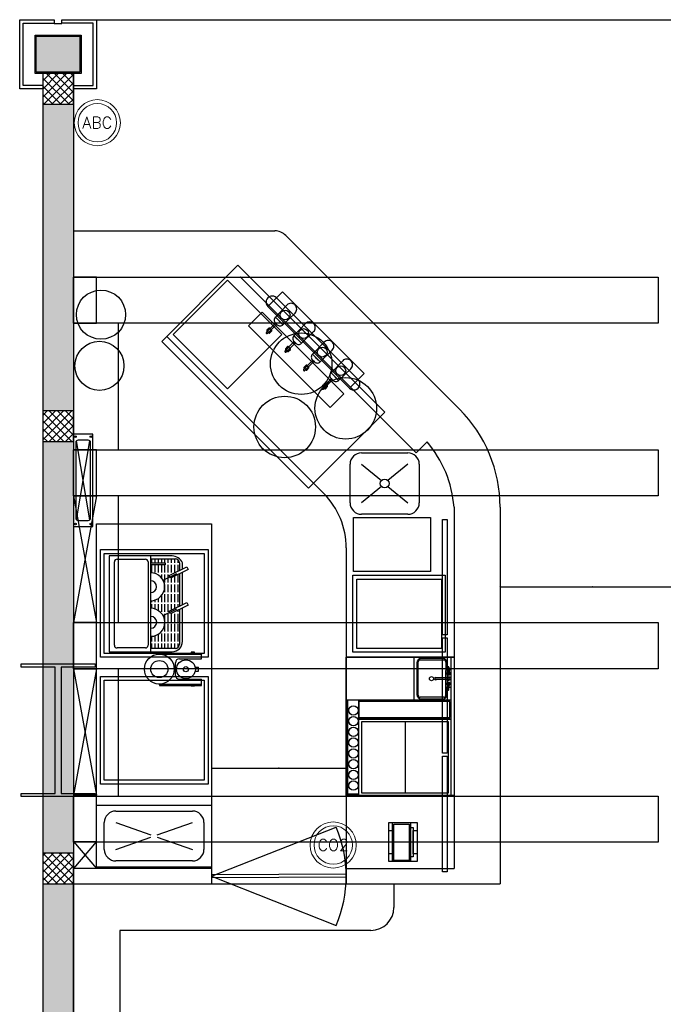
# Model space of a CAD drawing. Header units: millimetres. Extents: x -150 to 42176, y -50 to 21011.
# Tile 3 of 23: x -150 to 4034, y 7429 to 13830. Entities that reach past the tile are written whole.
import ezdxf

# ---------------------------------------------------------------- set-up
doc = ezdxf.new("R2010")
doc.units = ezdxf.units.MM
doc.header["$LTSCALE"] = 2
doc.header["$MEASUREMENT"] = 0
doc.layers.add('FIRE-EXTINGUISHER', color=1, linetype='Continuous', lineweight=20, true_color=0xff0000)
doc.layers.add('GREY SCALE', color=9, linetype='Continuous', lineweight=0, true_color=0x808080)
doc.styles.add('SSP_Note', font='romans.shx', dxfattribs={"width": 0.8})
doc.styles.get("Standard").update_dxf_attribs({"font": 'times.ttf'})

# ---------------------------------------------------------------- blocks, each defined once
blk = doc.blocks.new('FE-BC-C02-3')
at = {"layer": 'FIRE-EXTINGUISHER'}
blk.add_circle((0, 0), 150, dxfattribs=at)
at = {"layer": 'FIRE-EXTINGUISHER', "color": 7}
blk.add_circle((0, 0), 125, dxfattribs=at)
at = {"layer": 'FIRE-EXTINGUISHER', "insert": (0, 0), "char_height": 75, "attachment_point": 5}
blk.add_mtext_dynamic_manual_height_columns('\\pxqc;{\\Fromans|c0;CO2}', width=272.429, gutter_width=1, heights=[0], dxfattribs=at)
blk = doc.blocks.new('FE-ABC-DP-4')
at = {"layer": 'FIRE-EXTINGUISHER'}
blk.add_circle((0, 0), 150, dxfattribs=at)
at = {"layer": 'FIRE-EXTINGUISHER', "color": 5, "true_color": 0x0000ff}
blk.add_circle((0, 0), 125, dxfattribs=at)
at = {"layer": 'FIRE-EXTINGUISHER', "insert": (0, 0), "char_height": 75, "attachment_point": 5}
blk.add_mtext_dynamic_manual_height_columns('\\pxqc;{\\Fromans|c0;ABC}', width=272.429, gutter_width=1, heights=[0], dxfattribs=at)
blk = doc.blocks.new('PLAN LAYOUT')
at = {"layer": 'GREY SCALE', "lineweight": -3}
h = blk.add_hatch(color=256, dxfattribs=at)
h.dxf.hatch_style = 1
h.paths.add_polyline_path([(242, 13722), (-42, 13722), (-42, 13488), (242, 13488)])
h = blk.add_hatch(color=256, dxfattribs=at)
h.dxf.hatch_style = 1
h.paths.add_polyline_path([(200, 13280), (0, 13280), (0, 0), (4190, 0), (4190, 650), (4390, 650), (4390, 850), (3990, 850), (3990, 200), (200, 200), (200, 8735.8), (200, 8835.8), (200, 9585.8), (200, 9685.8), (200, 10435.8), (200, 10535.8), (200, 11285.8), (200, 11385.8), (200, 12135.8), (200, 12235.8)])
h.paths.add_polyline_path([(0, 11087.2), (200, 11087.2), (200, 11287.2), (0, 11287.2)], flags=17)
h.paths.add_polyline_path([(0, 8211.4), (200, 8211.4), (200, 8411.4), (0, 8411.4)], flags=17)
h.paths.add_polyline_path([(0, 5830), (200, 5830), (200, 6030), (0, 6030)], flags=17)
h.paths.add_polyline_path([(0, 3420), (200, 3420), (200, 3620), (0, 3620)], flags=17)
h.paths.add_polyline_path([(0, 0), (200, 0), (200, 200), (0, 200)], flags=17)
h.paths.add_polyline_path([(1995, 0.3), (2195, 0.3), (2195, 200.3), (1995, 200.3)], flags=16)
h.paths.add_polyline_path([(3990, 0), (4190, 0), (4190, 200), (3990, 200)], flags=17)
h.paths.add_polyline_path([(4190, 650), (4390, 650), (4390, 850), (4190, 850)], flags=17)
for p, q in [((-150, 13380), (-150, 13830)), ((-150, 13830), (75, 13830)), ((75, 13830), (75, 13805)), ((125, 13805), (125, 13830)), ((125, 13830), (350, 13830)), ((350, 13830), (17200, 13830)), ((350, 13830), (350, 13380)), ((-128, 13402), (-128, 13808)), ((-128, 13808), (73, 13808)), ((75, 13805), (125, 13805)), ((328, 13808), (127, 13808)), ((328, 13402), (328, 13808)), ((-50, 13730), (250, 13730)), ((-50, 13480), (-50, 13730)), ((-42, 13722), (242, 13722)), ((-42, 13488), (-42, 13722)), ((242, 13722), (242, 13488)), ((250, 13730), (250, 13480)), ((250, 13480), (-50, 13480)), ((242, 13488), (-42, 13488)), ((0, 13480), (0, 0)), ((0, 13432.1), (47.9, 13480)), ((0, 13379.1), (100.9, 13480)), ((0, 13326), (154, 13480)), ((200, 13480), (0, 13480)), ((0, 13480), (0, 13280)), ((170.6, 13280), (0, 13450.6)), ((7, 13280), (200, 13473)), ((200, 13303.6), (23.6, 13480)), ((200, 13356.7), (76.7, 13480)), ((200, 13409.7), (129.7, 13480)), ((200, 13462.7), (182.7, 13480)), ((200, 13480), (200, 200)), ((200, 13280), (200, 13480)), ((0, 13380), (-150, 13380)), ((0, 13402), (-128, 13402)), ((117.6, 13280), (0, 13397.6)), ((60, 13280), (200, 13420)), ((200, 13402), (328, 13402)), ((350, 13380), (200, 13380)), ((64.5, 13280), (0, 13344.5)), ((113.1, 13280), (200, 13366.9)), ((166.1, 13280), (200, 13313.9)), ((11.5, 13280), (0, 13291.5)), ((0, 13280), (200, 13280)), ((200, 12457), (1508.6, 12457)), ((1579.3, 12427.7), (2709.4, 11297.6)), ((774, 11739), (1268.9, 12234)), ((1268.9, 12234), (2223.5, 11279.4)), ((200, 12156.9), (1283.6, 12157.7)), ((200, 12157), (4000.4, 12157)), ((200, 11857), (200, 12157)), ((350, 12157), (200, 12157)), ((200, 12157), (200, 11857)), ((350, 11857), (350, 12157)), ((1200.3, 12136.6), (846.8, 11783.1)), ((1553.9, 11783.1), (1200.3, 12136.6)), ((1283.6, 12157.7), (2426.6, 11014.8)), ((4000.4, 12157), (4000.4, 11857)), ((1469.8, 11971.5), (1558.2, 12059.9)), ((1558.2, 12059.9), (2088.5, 11529.6)), ((2000.2, 11441.2), (1469.8, 11971.5)), ((2050.6, 11491.6), (1520.3, 12021.9)), ((1426.2, 11927.9), (1337.8, 11839.5)), ((1337.8, 11839.5), (1426.2, 11927.9)), ((1426.2, 11927.9), (1956.5, 11397.5)), ((1994, 11435), (1463.7, 11965.4)), ((4000.4, 11857), (200, 11857)), ((200, 11857), (200, 11034)), ((200, 11857), (350, 11857)), ((490, 11857), (490, 11034)), ((846.8, 11783.1), (1200.3, 11429.5)), ((1200.3, 11429.5), (1553.9, 11783.1)), ((1868.2, 11309.2), (1337.8, 11839.5)), ((1868.2, 11309.2), (1337.8, 11839.5)), ((1461.8, 11791.1), (1470.6, 11798.9)), ((1728.6, 10784.4), (774, 11739)), ((805.6, 11770.7), (1826.6, 10749.7)), ((1582.5, 11670.4), (1591.4, 11678.1)), ((1703.3, 11549.6), (1712.1, 11557.4)), ((2088.5, 11529.6), (2000.2, 11441.2)), ((1824, 11428.9), (1832.8, 11436.7)), ((1956.5, 11397.5), (1868.2, 11309.2)), ((1956.5, 11397.5), (1868.2, 11309.2)), ((0, 11257.8), (29.5, 11287.2)), ((0, 11204.7), (82.5, 11287.2)), ((0, 11151.7), (135.5, 11287.2)), ((0, 11098.7), (188.6, 11287.2)), ((200, 11287.2), (0, 11287.2)), ((0, 11287.2), (0, 11087.2)), ((189, 11087.2), (0, 11276.2)), ((200, 11129.3), (42.1, 11287.2)), ((200, 11182.3), (95.1, 11287.2)), ((200, 11235.3), (148.1, 11287.2)), ((200, 11087.2), (200, 11287.2)), ((2223.5, 11279.4), (1728.6, 10784.4)), ((136, 11087.2), (0, 11223.2)), ((41.6, 11087.2), (200, 11245.6)), ((83, 11087.2), (0, 11170.2)), ((94.6, 11087.2), (200, 11192.6)), ((147.7, 11087.2), (200, 11139.6)), ((29.9, 11087.2), (0, 11117.1)), ((0, 11087.2), (200, 11087.2)), ((200, 11135.8), (200, 10535.8)), ((325, 11135.8), (200, 11135.8)), ((214.5, 11081.3), (214.5, 10590.3)), ((306.1, 10579.7), (218.9, 11091.9)), ((218.9, 10579.7), (306.1, 11091.9)), ((295.5, 11096.3), (229.5, 11096.3)), ((310.5, 10590.3), (310.5, 11081.3)), ((325, 10535.8), (325, 11135.8)), ((2498, 11086.2), (2426.6, 11014.8)), ((200, 11034), (4000.4, 11034)), ((200, 10734), (200, 11034)), ((350, 11034), (200, 11034)), ((200, 11034), (200, 10734)), ((350, 10734), (350, 11034)), ((2072.7, 11014.6), (2372.7, 11014.6)), ((4000.4, 11034), (4000.4, 10734)), ((1997.7, 10689.6), (1997.7, 10939.6)), ((2072.7, 10939.6), (2202.7, 10834.6)), ((2372.7, 10939.6), (2242.8, 10834.6)), ((2447.7, 10939.6), (2447.7, 10689.6)), ((2202.7, 10794.5), (2072.7, 10689.6)), ((2242.8, 10794.5), (2372.7, 10689.6)), ((4000.4, 10734), (200, 10734)), ((200, 10734), (200, 9916)), ((350, 10734), (200, 9911)), ((200, 10734), (350, 9911)), ((200, 10734), (350, 10734)), ((490, 10734), (490, 9916)), ((2673.5, 10661.2), (2673.5, 8311.4)), ((2973, 10661.2), (2973, 8311.4)), ((229.5, 10575.3), (295.5, 10575.3)), ((2019.8, 10243.2), (2019.8, 10593.2)), ((2019.8, 10593.2), (2519.8, 10593.2)), ((2372.7, 10614.6), (2072.7, 10614.6)), ((2519.8, 10593.2), (2519.8, 10243.2)), ((2598, 9831.3), (2598, 10581.3)), ((2598, 10581.3), (2628, 10581.3)), ((2628, 10581.3), (2628, 9831.3)), ((200, 10535.8), (325, 10535.8)), ((350, 10553.6), (1098, 10553.6)), ((350, 8311.4), (350, 10553.6)), ((1098, 10553.6), (1098, 8311.4)), ((375, 9685.8), (375, 10385.8)), ((375, 10385.8), (1075, 10385.8)), ((1075, 10385.8), (1075, 9685.8)), ((1973, 10396.2), (1973, 8311.4)), ((400, 9710.8), (400, 10360.8)), ((400, 10360.8), (1050, 10360.8)), ((840.2, 10344.4), (431.3, 10344.4)), ((431.3, 10344.4), (431.3, 9721)), ((465.8, 9762.9), (465.8, 10305.8)), ((482.8, 10322.9), (667.2, 10322.9)), ((684.3, 10305.8), (684.3, 9762.9)), ((703, 9721), (703, 10344.4)), ((703, 10324.8), (862.5, 10324.8)), ((709.3, 10299.6), (709.3, 10324.8)), ((730.6, 10299.6), (730.6, 10324.8)), ((751.8, 10299.6), (751.8, 10324.8)), ((773.1, 10299.6), (773.1, 10324.8)), ((794.4, 10299.6), (794.4, 10324.8)), ((815.7, 10299.4), (815.7, 10324.8)), ((837, 10299.4), (837, 10324.8)), ((858.3, 10299.4), (858.3, 10324.8)), ((879.6, 10299.4), (879.6, 10318.3)), ((1050, 10360.8), (1050, 9710.8)), ((703, 10286.5), (703, 10299.6)), ((703, 10299.6), (796.6, 10299.6)), ((796.6, 10286.5), (703, 10286.5)), ((709.3, 10235.5), (709.3, 10286.5)), ((730.6, 10235.5), (730.6, 10286.5)), ((751.8, 10235.5), (751.8, 10286.5)), ((773.1, 10235.5), (773.1, 10286.5)), ((794.4, 10235.5), (794.4, 10286.5)), ((796.6, 10299.6), (796.6, 10286.5)), ((815.7, 10235.5), (815.7, 10286.6)), ((821.5, 10216.3), (935.9, 10272.7)), ((944.4, 10255.6), (829.9, 10199.2)), ((837, 10235.5), (837, 10286.6)), ((858.3, 10235.5), (858.3, 10286.6)), ((879.6, 10245), (879.6, 10286.6)), ((888.1, 10299.3), (888.1, 10249.1)), ((908.3, 10259.1), (908.3, 10298.5)), ((908.3, 10259.1), (908.3, 10298.5)), ((935.9, 10272.7), (944.4, 10255.6)), ((2519.8, 10243.2), (2019.8, 10243.2)), ((751.8, 10219.4), (751.8, 10222.8)), ((773.1, 10199.6), (773.1, 10222.8)), ((782.1, 10187), (871.3, 10230.4)), ((794.4, 10193), (794.4, 10222.8)), ((794.4, 10171.6), (794.4, 10193)), ((815.7, 10203.4), (815.7, 10222.8)), ((815.7, 10171.6), (815.7, 10203.4)), ((829.9, 10199.2), (821.5, 10216.3)), ((837, 10171.6), (837, 10202.7)), ((858.3, 10171.6), (858.3, 10213.2)), ((879.6, 10171.6), (879.6, 10222.8)), ((888.1, 10227.8), (888.1, 10017.5)), ((908.3, 10027.5), (908.3, 10237.8)), ((2016.8, 9718.2), (2016.8, 10218.2)), ((2016.8, 10218.2), (2616.8, 10218.2)), ((2041.8, 9743.2), (2041.8, 10193.2)), ((2041.8, 10193.2), (2591.8, 10193.2)), ((2591.8, 10193.2), (2591.8, 9743.2)), ((2616.8, 10218.2), (2616.8, 9718.2)), ((794.4, 10107.8), (794.4, 10158.9)), ((815.7, 10107.8), (815.7, 10158.9)), ((837, 10107.8), (837, 10158.9)), ((858.3, 10107.8), (858.3, 10158.9)), ((879.6, 10107.8), (879.6, 10158.9)), ((2972.1, 10142.5), (4173.9, 10142.5)), ((2973.5, 10143), (2972.5, 10142)), ((2973, 10151.6), (2973, 10141.7)), ((709.3, 10043.9), (709.3, 10052.9)), ((730.6, 10043.9), (730.6, 10057.4)), ((751.8, 10043.9), (751.8, 10067.9)), ((773.1, 10043.9), (773.1, 10087.7)), ((794.4, 10043.9), (794.4, 10095)), ((815.7, 10043.9), (815.7, 10095)), ((837, 10043.9), (837, 10095)), ((858.3, 10043.9), (858.3, 10095)), ((879.6, 10043.9), (879.6, 10095)), ((709.3, 10003.3), (709.3, 10031.1)), ((730.6, 9999.1), (730.6, 10031.1)), ((751.8, 9988.9), (751.8, 10031.1)), ((773.1, 9980), (773.1, 10031.1)), ((783.1, 9955.9), (872.3, 9999.3)), ((794.4, 9980), (794.4, 10031.1)), ((815.7, 9980), (815.7, 10031.1)), ((822.5, 9985.2), (937, 10041.6)), ((945.4, 10024.5), (830.9, 9968)), ((837, 9992.4), (837, 10031.1)), ((858.3, 10002.9), (858.3, 10031.1)), ((879.6, 10013.4), (879.6, 10031.1)), ((879.6, 9980), (879.6, 9992)), ((888.1, 9996.2), (888.1, 9768.9)), ((908.3, 9789.1), (908.3, 10006.2)), ((937, 10041.6), (945.4, 10024.5)), ((794.4, 9961.4), (794.4, 9967.2)), ((794.4, 9916.1), (794.4, 9961.4)), ((815.7, 9916.1), (815.7, 9967.2)), ((830.9, 9968), (822.5, 9985.2)), ((837, 9916.1), (837, 9967.2)), ((858.3, 9980), (858.3, 9981.5)), ((858.3, 9916.1), (858.3, 9967.2)), ((879.6, 9916.1), (879.6, 9967.2)), ((200, 9911), (4000.4, 9911)), ((200, 9611), (200, 9911)), ((350, 9911), (200, 9911)), ((200, 9911), (200, 9611)), ((350, 9611), (350, 9911)), ((794.4, 9852.2), (794.4, 9903.3)), ((815.7, 9852.2), (815.7, 9903.3)), ((837, 9852.2), (837, 9903.3)), ((858.3, 9852.2), (858.3, 9903.3)), ((879.6, 9852.2), (879.6, 9903.3)), ((4000.4, 9911), (4000.4, 9611)), ((709.3, 9788.3), (709.3, 9821.7)), ((730.6, 9788.3), (730.6, 9826)), ((751.8, 9788.3), (751.8, 9836.1)), ((773.1, 9852.2), (773.1, 9855.3)), ((773.1, 9788.3), (773.1, 9839.4)), ((794.4, 9788.3), (794.4, 9839.4)), ((815.7, 9788.3), (815.7, 9839.4)), ((837, 9788.3), (837, 9839.4)), ((858.3, 9788.3), (858.3, 9839.4)), ((879.6, 9788.3), (879.6, 9839.4)), ((2628, 9831.3), (2598, 9831.3)), ((2598, 9061.3), (2598, 9811.3)), ((2598, 9811.3), (2628, 9811.3)), ((2628, 9811.3), (2628, 9061.3)), ((667.2, 9745.9), (482.8, 9745.9)), ((862.5, 9743.3), (703, 9743.3)), ((709.3, 9743.3), (709.3, 9775.5)), ((730.6, 9743.3), (730.6, 9775.5)), ((751.8, 9743.3), (751.8, 9775.5)), ((773.1, 9743.3), (773.1, 9775.5)), ((794.4, 9743.3), (794.4, 9775.5)), ((815.7, 9743.3), (815.7, 9775.5)), ((837, 9743.3), (837, 9775.5)), ((858.3, 9743.3), (858.3, 9775.5)), ((879.6, 9749.9), (879.6, 9775.5)), ((2591.8, 9743.2), (2041.8, 9743.2)), ((1075, 9685.8), (375, 9685.8)), ((1050, 9710.8), (400, 9710.8)), ((431.3, 9721), (840.2, 9721)), ((754, 9705.7, 763.9), (1032.3, 9705.7, 763.9)), ((757.9, 9712.5, 763.9), (1032.3, 9712.5, 763.9)), ((757.9, 9712.5, 763.9), (757.9, 9705.7, 763.9)), ((888.1, 9675.3, 763.9), (1032.3, 9675.3, 763.9)), ((987, 9718.5, 763.9), (965.7, 9718.5, 763.9)), ((965.7, 9718.5, 763.9), (965.7, 9712.5, 763.9)), ((965.7, 9712.5, 763.9), (987, 9712.5, 763.9)), ((987, 9712.5, 763.9), (987, 9718.5, 763.9)), ((1032.3, 9712.5, 763.9), (1032.3, 9705.7, 763.9)), ((1032.3, 9675.3, 763.9), (1032.3, 9705.7, 763.9)), ((1973.5, 8786.4), (1973.5, 9686.4)), ((1973.5, 9686.4), (2673.5, 9686.4)), ((2673.5, 9686.4), (1973.5, 9686.4)), ((2616.8, 9718.2), (2016.8, 9718.2)), ((2414.3, 9406.4), (2414.3, 9686.4)), ((2454.1, 9667.9), (2607, 9667.9)), ((2602.6, 9676.8), (2458.5, 9676.8)), ((2656, 8786.4), (2656, 9686.4)), ((2673.5, 9686.4), (2673.5, 8786.4)), ((-140.5, 9621.8), (-140.5, 9641.8)), ((-140.5, 9641.8), (340.5, 9641.8)), ((80.5, 9621.8), (-140.5, 9621.8)), ((80.5, 8799.8), (80.5, 9621.8)), ((340.5, 9621.8), (119.5, 9621.8)), ((119.5, 9621.8), (119.5, 8799.8)), ((4000.4, 9611), (200, 9611)), ((200, 9611), (200, 8783)), ((350, 9611), (200, 8788)), ((200, 9611), (350, 8788)), ((200, 9611), (350, 9611)), ((340.5, 9641.8), (340.5, 9621.8)), ((490, 9611), (490, 8783)), ((862.5, 9567.8, 763.9), (862.5, 9649.6, 763.9)), ((990.7, 9620.3, 763.9), (1013.3, 9620.3, 763.9)), ((1013.3, 9594.4, 763.9), (1013.3, 9620.3, 763.9)), ((1973.5, 8916.4), (1973.5, 9616.4)), ((2431.8, 9650.1), (2431.8, 9442.7)), ((2440.8, 9438.3), (2440.8, 9654.5)), ((2620.4, 9653.5), (2620.4, 9654.5)), ((2620.4, 9654.5), (2620.4, 9601)), ((2633.6, 9603.6), (2626.4, 9603.6)), ((2628.6, 9656.1), (2628.6, 9603.6)), ((2634.6, 9620.8), (2632.3, 9579.9)), ((2637.7, 9622.5), (2636.4, 9622.5)), ((2639.5, 9620.8), (2641.8, 9579.9)), ((2656, 9603.6), (2640.5, 9603.6)), ((2647.7, 9603.6), (2640.5, 9603.6)), ((375, 8860.8), (375, 9560.8)), ((375, 9560.8), (1075, 9560.8)), ((888.1, 9542.1, 763.9), (1032.3, 9542.1, 763.9)), ((990.7, 9594.4, 763.9), (1013.3, 9594.4, 763.9)), ((1032.3, 9511.4, 763.9), (1032.3, 9542.1, 763.9)), ((1075, 9560.8), (1075, 8860.8)), ((2637.1, 9552.3), (2555, 9552.3)), ((2637.1, 9540.5), (2555, 9540.5)), ((2618.1, 9595.3), (2618.1, 9517.3)), ((2618.1, 9540.5), (2618.1, 9497.5)), ((2626.9, 9584.6), (2633.4, 9576.8)), ((2647.2, 9584.6), (2640.7, 9576.8)), ((400, 8885.8), (400, 9535.8)), ((400, 9535.8), (1050, 9535.8)), ((754, 9511.4, 763.9), (1032.3, 9511.4, 763.9)), ((757.9, 9511.3, 763.9), (757.9, 9502.3, 763.9)), ((757.9, 9502.3, 763.9), (1032.3, 9502.3, 763.9)), ((965.7, 9496.3, 763.9), (965.7, 9502.3, 763.9)), ((965.7, 9502.3, 763.9), (987, 9502.3, 763.9)), ((987, 9496.3, 763.9), (965.7, 9496.3, 763.9)), ((987, 9502.3, 763.9), (987, 9496.3, 763.9)), ((1032.3, 9502.3, 763.9), (1032.3, 9511.4, 763.9)), ((1050, 9535.8), (1050, 8885.8)), ((2620.4, 9439.3), (2620.4, 9491.8)), ((2633.6, 9489.2), (2626.4, 9489.2)), ((2626.9, 9508.2), (2633.4, 9516)), ((2628.6, 9436.7), (2628.6, 9489.2)), ((2634.6, 9472), (2632.3, 9512.9)), ((2639.5, 9472), (2641.8, 9512.9)), ((2656, 9489.2), (2640.5, 9489.2)), ((2647.2, 9508.2), (2640.7, 9516)), ((2607, 9424.9), (2454.1, 9424.9)), ((2458.5, 9416), (2602.6, 9416)), ((2620.4, 9438.3), (2620.4, 9439.3)), ((2637.7, 9470.3), (2636.4, 9470.3)), ((2656, 9406.4), (1973.5, 9406.4)), ((1983.8, 8786.4), (1983.8, 9406.4)), ((2055.6, 8786.4), (2055.6, 9406.4)), ((2055.6, 9406.4), (2055.6, 9283.9)), ((2656, 9406.4), (2055.6, 9406.4)), ((2055.6, 9397.7), (2055.6, 9292.7)), ((2647.2, 9397.7), (2055.6, 9397.7)), ((2647.2, 9292.7), (2647.2, 9397.7)), ((2656, 9283.9), (2656, 9406.4)), ((2055.6, 9292.7), (2647.2, 9292.7)), ((2656, 9283.9), (2055.6, 9283.9)), ((2055.6, 9283.9), (2656, 9283.9)), ((2073.1, 9266.4), (2073.1, 8803.9)), ((2638.5, 9266.4), (2073.1, 9266.4)), ((2355.8, 9266.4), (2355.8, 8803.9)), ((2638.5, 8803.9), (2638.5, 9266.4)), ((2628, 9061.3), (2598, 9061.3)), ((2598, 8291.3), (2598, 9041.3)), ((2598, 9041.3), (2628, 9041.3)), ((2628, 9041.3), (2628, 8291.3)), ((1097.1, 8963.8), (1974.4, 8963.8)), ((1098.5, 8964.3), (1097.5, 8963.3)), ((1098, 8963.8), (1098, 8964.6)), ((1973, 8963.3), (1974, 8964.3)), ((1973.5, 8963.8), (1973.5, 8964.6)), ((1075, 8860.8), (375, 8860.8)), ((1050, 8885.8), (400, 8885.8)), ((-140.5, 8779.8), (-140.5, 8799.8)), ((-140.5, 8799.8), (80.5, 8799.8)), ((340.5, 8779.8), (-140.5, 8779.8)), ((119.5, 8799.8), (340.5, 8799.8)), ((350, 8788), (200, 8788)), ((200, 8788), (200, 8488)), ((200, 8783), (4000.4, 8783)), ((200, 8483), (200, 8783)), ((340.5, 8799.8), (340.5, 8779.8)), ((350, 8488), (350, 8788)), ((2673.5, 8786.4), (1973.5, 8786.4)), ((2055.6, 8795.2), (1983.8, 8795.2)), ((2073.1, 8803.9), (2638.5, 8803.9)), ((4000.4, 8783), (4000.4, 8483)), ((350, 8722.8), (1098, 8722.8)), ((350, 8321.4), (350, 8722.8)), ((1098, 8722.8), (1098, 8321.4)), ((475, 8685.8), (973, 8685.8)), ((400, 8436.4), (400, 8610.8)), ((475, 8610.8), (703.4, 8530.8)), ((744.6, 8530.8), (973, 8610.8)), ((1048, 8610.8), (1048, 8436.4)), ((1098, 8261.4), (1906.4, 8581, 0)), ((2249.3, 8357.2), (2249.3, 8610.7)), ((2249.3, 8610.7), (2434.8, 8610.7)), ((2272.8, 8357.2), (2272.8, 8610.7)), ((2272.8, 8610.7), (2390.4, 8610.7)), ((2283.2, 8365.1), (2283.2, 8600.2)), ((2283.2, 8600.2), (2382.5, 8600.2)), ((2382.5, 8600.2), (2382.5, 8365.1)), ((2390.4, 8610.7), (2390.4, 8357.2)), ((2390.4, 8388.6), (2390.4, 8579.3)), ((2390.4, 8579.3), (2408.6, 8579.3)), ((2408.6, 8579.3), (2408.6, 8388.6)), ((2434.8, 8610.7), (2434.8, 8357.2)), ((475, 8436.4), (703.4, 8516.4)), ((744.6, 8516.4), (973, 8436.4)), ((2249.3, 8408.2), (2249.3, 8559.7)), ((2249.3, 8559.7), (2272.8, 8559.7)), ((2272.8, 8559.7), (2272.8, 8408.2)), ((2408.6, 8406.9), (2408.6, 8558.4)), ((2408.6, 8558.4), (2434.8, 8558.4)), ((2434.8, 8558.4), (2434.8, 8406.9)), ((200, 8488), (350, 8488)), ((350, 8488), (200, 8311.4)), ((200, 8488), (350, 8311.4)), ((4000.4, 8483), (200, 8483)), ((0, 8394), (17.4, 8411.4)), ((0, 8340.9), (70.5, 8411.4)), ((0, 8287.9), (123.5, 8411.4)), ((0, 8234.9), (176.5, 8411.4)), ((200, 8411.4), (0, 8411.4)), ((0, 8411.4), (0, 8211.4)), ((200, 8212.5), (1.1, 8411.4)), ((200, 8265.5), (54.1, 8411.4)), ((200, 8318.5), (107.1, 8411.4)), ((200, 8371.6), (160.2, 8411.4)), ((200, 8211.4), (200, 8411.4)), ((2272.8, 8408.2), (2249.3, 8408.2)), ((2408.6, 8388.6), (2390.4, 8388.6)), ((2434.8, 8406.9), (2408.6, 8406.9)), ((148, 8211.4), (0, 8359.4)), ((29.6, 8211.4), (200, 8381.8)), ((82.6, 8211.4), (200, 8328.8)), ((1098, 8321.4), (350, 8321.4)), ((973, 8361.4), (475, 8361.4)), ((2434.8, 8357.2), (2249.3, 8357.2)), ((2390.4, 8357.2), (2272.8, 8357.2)), ((2382.5, 8365.1), (2283.2, 8365.1)), ((95, 8211.4), (0, 8306.4)), ((135.6, 8211.4), (200, 8275.8)), ((1098, 8311.4), (200, 8311.4)), ((1098, 8311.4), (350, 8311.4)), ((1098, 8311.4), (1098, 8211.4)), ((1972.9, 8274.8, 0), (1098, 8271.7)), ((1098, 8261.4), (1906.4, 7941.8, 0)), ((1973, 8311.4), (2673.5, 8311.4)), ((1973, 8311.4), (1973, 8211.4)), ((2628, 8291.3), (2598, 8291.3)), ((2973, 8311.4), (2973, 8211.4)), ((42, 8211.4), (0, 8253.4)), ((0, 8211.4), (200, 8211.4)), ((188.7, 8211.4), (200, 8222.7)), ((200, 4520), (200, 8211.4)), ((200, 8211.4), (948, 8211.4)), ((200, 8211.4), (1098, 8211.4)), ((948, 8211.4), (2283, 8211.4)), ((1973, 8254.8, 0), (1098, 8251.7)), ((1098, 8211.4), (1973, 8211.4)), ((1973, 8211.4), (2973, 8211.4)), ((2283, 8211.4), (2283, 8059.4)), ((2133, 7909.4), (502, 7909.4)), ((502, 7909.4), (502, 4520))]:
    blk.add_line(p, q, dxfattribs=at)
at = {"layer": 'GREY SCALE', "lineweight": -3, "flags": 128}
for points in [[(1587.9, 11975.4), (1512.3, 11896.4), (1561.3, 11847.4), (1640.3, 11923, 0.414214), (1640.3, 11975.4, 0.414214), (1587.9, 11975.4)], [(1530.6, 11878.1), (1530.6, 11878.1), (1530.6, 11878.1), (1511.9, 11896.8, 0.414214), (1511.9, 11859.4), (1511.9, 11859.4), (1518.1, 11853.2), (1524.3, 11847), (1524.3, 11847, 0.414214), (1561.7, 11847), (1543, 11865.7), (1543, 11865.7), (1543, 11865.7), (1536.8, 11871.9)], [(1708.7, 11854.6), (1633, 11775.7), (1682, 11726.6), (1761, 11802.3, 0.414214), (1761, 11854.6, 0.414214), (1708.7, 11854.6)], [(1651.3, 11757.4), (1651.3, 11757.4), (1651.3, 11757.4), (1632.6, 11776.1, 0.414214), (1632.6, 11738.7), (1632.6, 11738.7), (1638.8, 11732.5), (1645, 11726.2), (1645, 11726.2, 0.414214), (1682.4, 11726.2), (1663.7, 11744.9), (1663.7, 11744.9), (1663.7, 11744.9), (1657.5, 11751.1)], [(1829.4, 11733.9), (1753.7, 11654.9), (1802.8, 11605.9), (1881.7, 11681.6, 0.414214), (1881.7, 11733.9, 0.414214), (1829.4, 11733.9)], [(1772.1, 11636.6), (1772, 11636.6), (1772, 11636.6), (1753.3, 11655.3, 0.414214), (1753.4, 11617.9), (1753.4, 11617.9), (1759.6, 11611.7), (1765.8, 11605.5), (1765.8, 11605.5, 0.414214), (1803.2, 11605.5), (1784.5, 11624.2), (1784.5, 11624.2), (1784.5, 11624.2), (1778.3, 11630.4)], [(1950.1, 11613.2), (1874.5, 11534.2), (1923.5, 11485.2), (2002.5, 11560.8, 0.414214), (2002.5, 11613.2, 0.414214), (1950.1, 11613.2)], [(1892.8, 11515.9), (1892.8, 11515.9), (1892.8, 11515.9), (1874.1, 11534.6, 0.414214), (1874.1, 11497.2), (1874.1, 11497.2), (1880.3, 11491), (1886.5, 11484.8), (1886.5, 11484.8, 0.414214), (1923.9, 11484.8), (1905.2, 11503.5), (1905.2, 11503.5), (1905.2, 11503.5), (1899, 11509.7)]]:
    blk.add_lwpolyline(points, format="xyb", close=True, dxfattribs=at)
for points in [[(1470.5, 11799.3), (1478, 11806.8), (1478, 11806.7), (1519.3, 11848), (1511.7, 11855.7), (1470.4, 11814.4), (1470.5, 11814.3), (1463.1, 11806.8)], [(1591.2, 11678.5), (1598.7, 11686), (1598.8, 11686), (1640.1, 11727.3), (1632.4, 11734.9), (1591.1, 11693.6), (1591.2, 11693.5), (1583.8, 11686.1)], [(1712, 11557.8), (1719.4, 11565.3), (1719.5, 11565.2), (1760.8, 11606.5), (1753.1, 11614.2), (1711.8, 11572.9), (1711.9, 11572.8), (1704.5, 11565.3)], [(1832.7, 11437.1), (1840.2, 11444.6), (1840.2, 11444.5), (1881.5, 11485.8), (1873.8, 11493.5), (1832.6, 11452.2), (1832.7, 11452.1), (1825.3, 11444.6)]]:
    blk.add_lwpolyline(points, dxfattribs=at)
for points in [[(1520.9, 11846.4), (1524.7, 11846.9), (1510.6, 11861), (1510.1, 11857.2)], [(1489.2, 11807.3), (1489.2, 11811.5), (1475.1, 11825.7), (1470.9, 11825.7), (1456.7, 11811.5), (1456.7, 11807.3), (1470.9, 11793.1), (1475.1, 11793.1)], [(1641.6, 11725.7), (1645.4, 11726.1), (1631.3, 11740.3), (1630.9, 11736.4)], [(1610, 11686.5), (1610, 11690.8), (1595.8, 11704.9), (1591.6, 11704.9), (1577.4, 11690.8), (1577.4, 11686.5), (1591.6, 11672.4), (1595.8, 11672.4)], [(1762.4, 11605), (1766.2, 11605.4), (1752, 11619.5), (1751.6, 11615.7)], [(1730.7, 11565.8), (1730.7, 11570), (1716.6, 11584.2), (1712.3, 11584.2), (1698.2, 11570), (1698.2, 11565.8), (1712.3, 11551.7), (1716.6, 11551.7)], [(1851.4, 11445.1), (1851.4, 11449.3), (1837.3, 11463.5), (1833.1, 11463.5), (1818.9, 11449.3), (1818.9, 11445.1), (1833.1, 11430.9), (1837.3, 11430.9)], [(1883.1, 11484.2), (1886.9, 11484.7), (1872.8, 11498.8), (1872.3, 11495)]]:
    blk.add_lwpolyline(points, close=True, dxfattribs=at)
for points in [[(1462.5, 11807), (1454.2, 11797.6, 0.272953), (1453.2, 11792.6, 0.272953), (1457, 11789.3, 0.272953), (1461.8, 11791.1)], [(1583.2, 11686.3), (1574.9, 11676.8, 0.272953), (1573.9, 11671.9, 0.272953), (1577.8, 11668.6, 0.272953), (1582.5, 11670.4)], [(1704, 11565.6), (1695.7, 11556.1, 0.272953), (1694.6, 11551.1, 0.272953), (1698.5, 11547.8, 0.272953), (1703.3, 11549.6)], [(1824.7, 11444.8), (1816.4, 11435.4, 0.272953), (1815.4, 11430.4, 0.272953), (1819.2, 11427.1, 0.272953), (1824, 11428.9)]]:
    blk.add_lwpolyline(points, format="xyb", dxfattribs=at)
at = {"layer": 'GREY SCALE', "lineweight": -3}
for centre, radius in [((378.5, 11912.5), 159.7), ((1575.3, 11910.4), 32), ((1473, 11809.4), 11.5), ((1680.1, 11593.5), 200), ((1696, 11789.6), 32), ((368.4, 11579.4), 159.7), ((1593.7, 11688.7), 11.5), ((1816.7, 11668.9), 32), ((1714.4, 11567.9), 11.5), ((1937.5, 11548.2), 32), ((1969.8, 11303.8), 200), ((1835.2, 11447.2), 11.5), ((1573, 11182.5), 200), ((212.5, 11119.4), 5.15), ((312.5, 11119.4), 5.15), ((2222.7, 10814.6), 28.4), ((212.5, 10552.2), 5.15), ((312.5, 10552.2), 5.15), ((757.9, 9608.5, 763.9), 97.2), ((930.8, 9607.4, 763.9), 61.2), ((757.9, 9608.5, 763.9), 55.5), ((930.8, 9607.4, 763.9), 16.8), ((2527.1, 9546.4), 13.3), ((2637.1, 9579.9), 4.14), ((2637.1, 9512.9), 4.14), ((2019.5, 9339.8), 30.5), ((2019.5, 9270), 30.5), ((2019.5, 9200.2), 30.5), ((2019.5, 9130.3), 30.5), ((2019.5, 9060.5), 30.5), ((2019.5, 8990.6), 30.5), ((2019.5, 8920.8), 30.5), ((2019.5, 8851), 30.5)]:
    blk.add_circle(centre, radius, dxfattribs=at)
for centre, radius, start, end in [((1508.6, 12357), 100, 45, 90), ((1492, 11993.7), 40, 44.99967, 225.01203), ((2022.3, 11463.3), 40, 224.98731, 44.99967), ((2073, 10661.2), 900, 0, 45), ((229.5, 11081.3), 15, 90, 180), ((295.5, 11081.3), 15, 0, 90), ((1934.2, 10604.7), 741.5, 4.37306, 40.49941), ((2072.7, 10939.6), 75, 90, 180), ((2372.7, 10939.6), 75, 0, 90), ((1473, 10396.2), 500, 0, 45), ((2072.7, 10689.6), 75, 180, 270), ((2372.7, 10689.6), 75, 270, 0), ((229.5, 10590.3), 15, 180, 270), ((295.5, 10590.3), 15, 270, 0), ((482.8, 10305.8), 17, 90, 180), ((667.2, 10305.8), 17, 360, 90), ((838.1, 10267.7), 76.7, 23.66865, 88.43799), ((862.5, 10299.3), 25.6, 0, 90), ((701.3, 10143.6), 91, 270.24011, 90.24011), ((701.3, 10143.6), 38.3, 270.24011, 90.24011), ((702.4, 9912.5), 91, 270.24011, 90.24011), ((702.4, 9912.5), 38.3, 270.24011, 90.24011), ((482.8, 9762.9), 17, 180, 270), ((667.2, 9762.9), 17, 270, 0), ((840.2, 9789.1), 68.1, 270, 0), ((862.5, 9768.9), 25.6, 270, 0), ((888.1, 9649.6, 763.9), 25.7, 90, 180), ((2458.5, 9650.1), 26.7, 90, 180), ((2454.1, 9654.5), 13.3, 90, 180), ((2602.6, 9650.1), 26.7, 12.96515, 90), ((2607, 9654.5), 13.3, 0, 90), ((2626.4, 9595.3), 8.29, 90, 180), ((2636.4, 9620.7), 1.78, 90, 176.82017), ((2637.7, 9620.7), 1.78, 3.17983, 90), ((888.1, 9567.8, 763.9), 25.7, 180, 270), ((2555, 9546.4), 7.69, 50.28486, 309.71514), ((2555, 9546.4), 5.92, 90, 270), ((2637.1, 9579.9), 11.2, 111.68029, 68.31971), ((2637.1, 9579.9), 10.1, 158.27036, 21.72964), ((2637.1, 9546.4), 11.2, 211.75686, 148.24314), ((2637.1, 9546.4), 10.1, 216.03188, 143.96812), ((2637.1, 9579.9), 7.1, 172.00819, 7.99181), ((2637.1, 9579.9), 4.73, 173.64034, 6.35966), ((2637.1, 9546.4), 7.1, 236.44269, 123.55731), ((2637.1, 9546.4), 5.92, 270, 90), ((2626.4, 9497.5), 8.29, 180, 270), ((2637.1, 9512.9), 11.2, 291.68029, 248.31971), ((2637.1, 9512.9), 10.1, 338.27036, 201.72964), ((2637.1, 9512.9), 7.1, 352.00819, 187.99181), ((2637.1, 9512.9), 4.73, 353.64034, 186.35966), ((2458.5, 9442.7), 26.7, 180, 270), ((2454.1, 9438.3), 13.3, 180, 270), ((2602.6, 9442.7), 26.7, 270, 347.03485), ((2607, 9438.3), 13.3, 270, 0), ((2636.4, 9472.1), 1.78, 183.17983, 270), ((2637.7, 9472.1), 1.78, 270, 356.82017), ((475, 8610.8), 75, 90, 180), ((973, 8610.8), 75, 0, 90), ((1173, 8261.4), 800, 336.45604, 23.54396), ((475, 8436.4), 75, 180, 270), ((973, 8436.4), 75, 270, 0), ((2133, 8059.4), 150, 270, 0)]:
    blk.add_arc(centre, radius, start, end, dxfattribs=at)
at = {"layer": 'GREY SCALE', "lineweight": -3, "style": 'SSP_Note', "width": 0.8}
for s, p in [('1200', (3569.7, 10143.5)), ('875', (1533.3, 8964.8))]:
    blk.add_text(s, height=2.1, dxfattribs=at).set_placement(p)

msp = doc.modelspace()

# ---------------------------------------------------------------- block references
at = {"layer": 'FIRE-EXTINGUISHER'}
for name, p in [('FE-ABC-DP-4', (354.7, 13160.2)), ('FE-BC-C02-3', (1888.4, 8464.6))]:
    msp.add_blockref(name, p, dxfattribs=at)
at = {"layer": 'GREY SCALE', "lineweight": -3}
msp.add_blockref('PLAN LAYOUT', (0, 0), dxfattribs=at)

doc.saveas('drawing.dxf')
